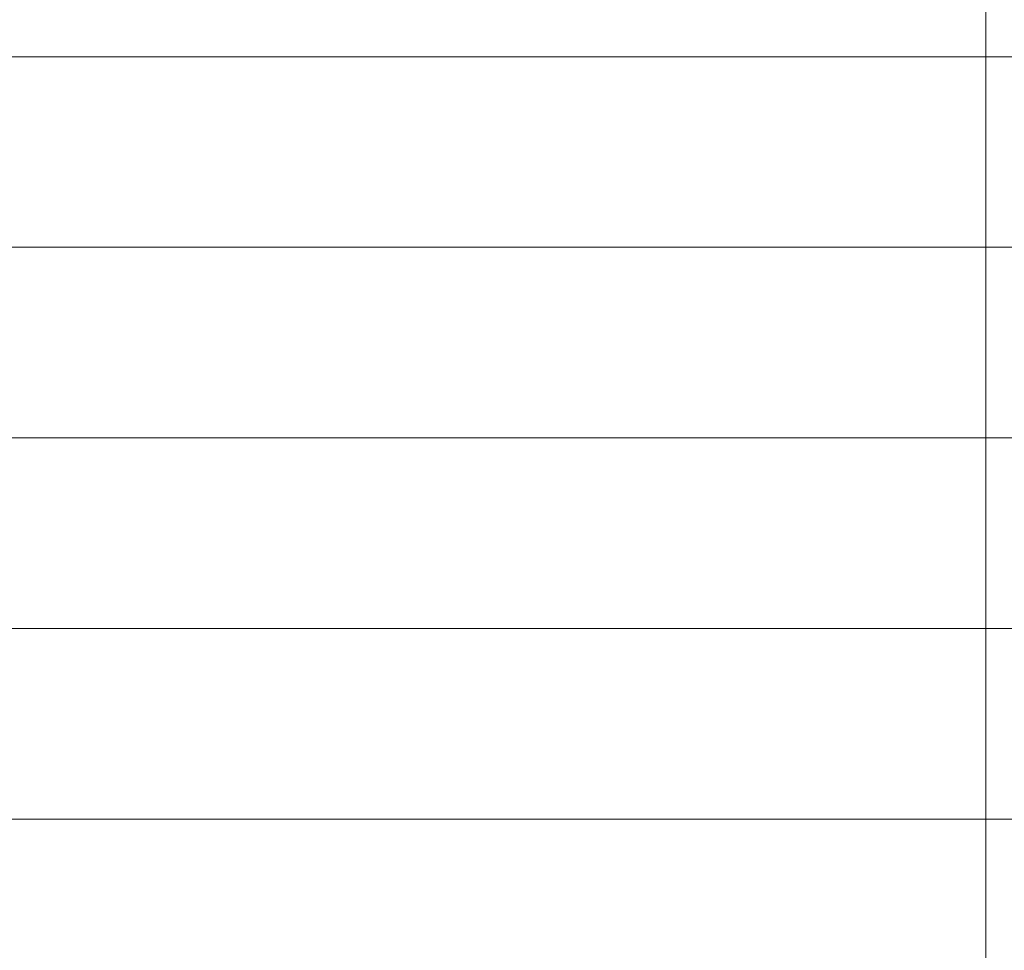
# Model space of a CAD drawing. Extents: x 0 to 1189, y 0 to 841.
# Tile 122 of 132: x 1062 to 1098, y 109 to 143. Entities that reach past the tile are written whole.
import ezdxf

# ---------------------------------------------------------------- set-up
doc = ezdxf.new("R2010")
doc.units = 0

msp = doc.modelspace()

# ---------------------------------------------------------------- linework, layer by layer
at = {"color": 7, "lineweight": 13}
for p, q in [((1097, 821), (1097, 76)), ((1169, 142), (989, 142)), ((1169, 135), (989, 135)), ((1169, 128), (989, 128)), ((1169, 121), (989, 121)), ((1169, 114), (989, 114))]:
    msp.add_line(p, q, dxfattribs=at)

doc.saveas('drawing.dxf')
